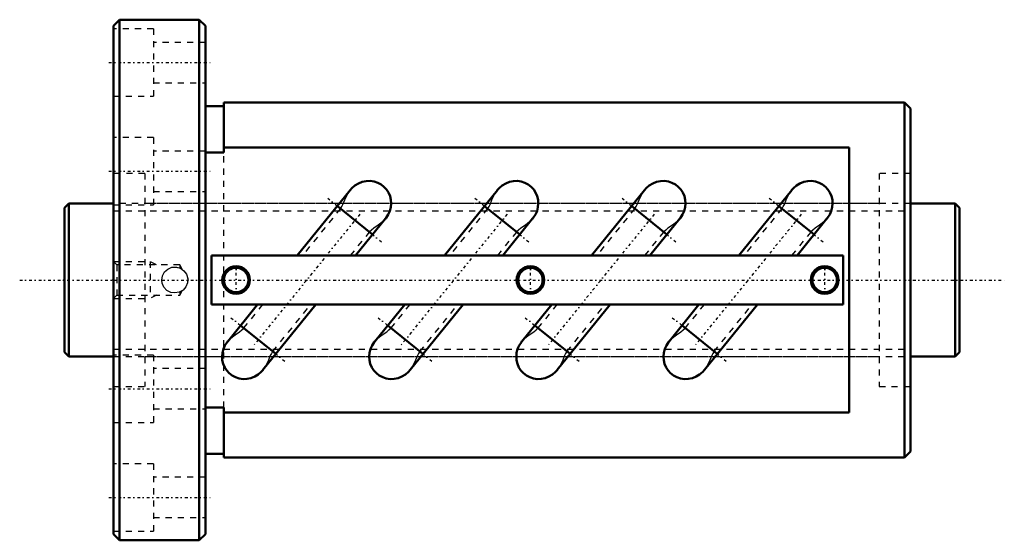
# Model space of a CAD drawing. Header units: millimetres. Extents: x -7 to 153, y -42 to 42.
import ezdxf

# ---------------------------------------------------------------- set-up
doc = ezdxf.new("R2010")
doc.units = ezdxf.units.MM
doc.linetypes.add('Center', pattern=[1.5, 0.45, -0.5, 0.05, -0.5])
doc.linetypes.add('Dashed', pattern=[2, 1, -1])
for name, color, linetype, lineweight in [('2d ConnectionPoints', 7, 'Continuous', 50), ('AM_0', 7, 'Continuous', 50), ('AM_5', 3, 'Continuous', 25), ('AM_7', 7, 'Center', 25), ('AM_9', 6, 'Dashed', 25)]:
    doc.layers.add(name, color=color, linetype=linetype, lineweight=lineweight)

# ---------------------------------------------------------------- blocks, each defined once
blk = doc.blocks.new('1_BIF2508V_10RR_Nut_0_in_BIF2508V_10RRG0_146LC0_000_0')
at = {"layer": 'AM_0'}
for p, q in [((9, 42.5), (8, 41.5)), ((22, 42.5), (9, 42.5)), ((9, 42.5), (9, -42.5)), ((23, 41.5), (22, 42.5)), ((22, 42.5), (22, -42.5)), ((8, 41.5), (8, -41.5)), ((23, 41.5), (23, -41.5)), ((26, 29), (26, 20.81)), ((137, 29), (26, 29)), ((138, 28), (137, 29)), ((137, 29), (137, -29)), ((26, 28.4), (23, 28.4)), ((138, 28), (138, -28)), ((128, 21.62), (26, 21.62)), ((128, -21.62), (128, 21.62)), ((26, 20.81), (23, 20.81)), ((46.62, 14.67), (37.98, 4)), ((70.62, 14.67), (61.98, 4)), ((94.62, 14.67), (85.98, 4)), ((118.62, 14.67), (109.98, 4)), ((50.27, 7.42), (44.52, 12.08)), ((74.27, 7.42), (68.52, 12.08)), ((98.27, 7.42), (92.52, 12.08)), ((122.27, 7.42), (116.52, 12.08)), ((47.5, 4), (52.37, 10.02)), ((71.5, 4), (76.37, 10.02)), ((95.5, 4), (100.37, 10.02)), ((119.5, 4), (124.37, 10.02)), ((127, 4), (24, 4)), ((24, 4), (24, -4)), ((127, -4), (127, 4)), ((24, -4), (127, -4)), ((31.5, -4), (26.63, -10.02)), ((32.38, -14.67), (41.02, -4)), ((55.5, -4), (50.63, -10.02)), ((56.38, -14.67), (65.02, -4)), ((79.5, -4), (74.63, -10.02)), ((80.38, -14.67), (89.02, -4)), ((103.5, -4), (98.63, -10.02)), ((104.38, -14.67), (113.02, -4)), ((28.73, -7.42), (34.48, -12.08)), ((52.73, -7.42), (58.48, -12.08)), ((76.73, -7.42), (82.48, -12.08)), ((100.73, -7.42), (106.48, -12.08)), ((23, -20.81), (26, -20.81)), ((26, -20.81), (26, -29)), ((26, -21.62), (128, -21.62)), ((23, -28.4), (26, -28.4)), ((137, -29), (138, -28)), ((26, -29), (137, -29)), ((8, -41.5), (9, -42.5)), ((22, -42.5), (23, -41.5)), ((9, -42.5), (22, -42.5))]:
    blk.add_line(p, q, dxfattribs=at)
for points in [[(46.6, 14.65), (46.89, 14.98), (47.39, 15.41), (47.97, 15.77), (48.58, 16.02), (49.24, 16.15), (49.87, 16.17), (50.51, 16.08), (51.09, 15.88), (51.65, 15.59), (52.12, 15.22), (52.54, 14.76), (52.86, 14.26), (53.11, 13.69), (53.25, 13.1), (53.29, 12.48), (53.24, 11.87), (53.08, 11.26), (52.82, 10.68), (52.46, 10.13), (52.37, 10.01)], [(70.6, 14.65), (70.89, 14.98), (71.39, 15.41), (71.97, 15.77), (72.58, 16.02), (73.24, 16.15), (73.87, 16.17), (74.51, 16.08), (75.09, 15.88), (75.65, 15.59), (76.12, 15.22), (76.54, 14.76), (76.86, 14.26), (77.11, 13.69), (77.25, 13.1), (77.29, 12.48), (77.24, 11.87), (77.08, 11.26), (76.82, 10.68), (76.46, 10.13), (76.37, 10.01)], [(94.6, 14.65), (94.89, 14.98), (95.39, 15.41), (95.97, 15.77), (96.58, 16.02), (97.24, 16.15), (97.87, 16.17), (98.51, 16.08), (99.09, 15.88), (99.65, 15.59), (100.12, 15.22), (100.54, 14.76), (100.86, 14.26), (101.11, 13.69), (101.25, 13.1), (101.29, 12.48), (101.24, 11.87), (101.08, 11.26), (100.82, 10.68), (100.46, 10.13), (100.37, 10.01)], [(118.6, 14.65), (118.89, 14.98), (119.39, 15.41), (119.97, 15.77), (120.58, 16.02), (121.24, 16.15), (121.87, 16.17), (122.51, 16.08), (123.09, 15.88), (123.65, 15.59), (124.12, 15.22), (124.54, 14.76), (124.86, 14.26), (125.11, 13.69), (125.25, 13.1), (125.29, 12.48), (125.24, 11.87), (125.08, 11.26), (124.82, 10.68), (124.46, 10.13), (124.37, 10.01)], [(32.4, -14.65), (32.11, -14.98), (31.61, -15.41), (31.03, -15.77), (30.42, -16.02), (29.76, -16.15), (29.13, -16.17), (28.49, -16.08), (27.91, -15.88), (27.35, -15.59), (26.88, -15.22), (26.46, -14.76), (26.14, -14.26), (25.89, -13.69), (25.75, -13.1), (25.71, -12.48), (25.76, -11.87), (25.92, -11.26), (26.18, -10.68), (26.54, -10.13), (26.63, -10.01)], [(56.4, -14.65), (56.11, -14.98), (55.61, -15.41), (55.03, -15.77), (54.42, -16.02), (53.76, -16.15), (53.13, -16.17), (52.49, -16.08), (51.91, -15.88), (51.35, -15.59), (50.88, -15.22), (50.46, -14.76), (50.14, -14.26), (49.89, -13.69), (49.75, -13.1), (49.71, -12.48), (49.76, -11.87), (49.92, -11.26), (50.18, -10.68), (50.54, -10.13), (50.63, -10.01)], [(80.4, -14.65), (80.11, -14.98), (79.61, -15.41), (79.03, -15.77), (78.42, -16.02), (77.76, -16.15), (77.13, -16.17), (76.49, -16.08), (75.91, -15.88), (75.35, -15.59), (74.88, -15.22), (74.46, -14.76), (74.14, -14.26), (73.89, -13.69), (73.75, -13.1), (73.71, -12.48), (73.76, -11.87), (73.92, -11.26), (74.18, -10.68), (74.54, -10.13), (74.63, -10.01)], [(104.4, -14.65), (104.11, -14.98), (103.61, -15.41), (103.03, -15.77), (102.42, -16.02), (101.76, -16.15), (101.13, -16.17), (100.49, -16.08), (99.91, -15.88), (99.35, -15.59), (98.88, -15.22), (98.46, -14.76), (98.14, -14.26), (97.89, -13.69), (97.75, -13.1), (97.71, -12.48), (97.76, -11.87), (97.92, -11.26), (98.18, -10.68), (98.54, -10.13), (98.63, -10.01)]]:
    blk.add_lwpolyline(points, dxfattribs=at)
for centre, radius in [((28, 0), 2.25), ((28, 0), 2), ((76, 0), 2.25), ((76, 0), 2), ((124, 0), 2.25), ((124, 0), 2)]:
    blk.add_circle(centre, radius, dxfattribs=at)
at = {"layer": 'AM_5', "linetype": 'Dashed'}
for p, q in [((8, 3), (14, 3)), ((15, 2.46), (14, 3)), ((14, 3), (14, -3)), ((8, -3), (14, -3)), ((15, -2.46), (14, -3))]:
    blk.add_line(p, q, dxfattribs=at)
at = {"layer": 'AM_7'}
for p, q in [((7.25, 35.5), (23.75, 35.5)), ((7.25, 17.75), (23.75, 17.75)), ((42.95, 13.35), (51.85, 6.15)), ((66.95, 13.35), (75.85, 6.15)), ((90.95, 13.35), (99.85, 6.15)), ((114.95, 13.35), (123.85, 6.15)), ((48.19, 10.73), (30.81, -10.73)), ((72.19, 10.73), (54.81, -10.73)), ((96.19, 10.73), (78.81, -10.73)), ((120.19, 10.73), (102.81, -10.73)), ((28, -2.36), (28, 2.36)), ((76, -2.36), (76, 2.36)), ((124, -2.36), (124, 2.36)), ((27.15, -6.15), (36.05, -13.35)), ((51.15, -6.15), (60.05, -13.35)), ((75.15, -6.15), (84.05, -13.35)), ((99.15, -6.15), (108.05, -13.35)), ((7.25, -17.75), (23.75, -17.75)), ((7.25, -35.5), (23.75, -35.5))]:
    blk.add_line(p, q, dxfattribs=at)
at = {"layer": 'AM_9'}
for p, q in [((14.5, 41), (8, 41)), ((14.5, 41), (14.5, 30)), ((23, 38.8), (14.5, 38.8)), ((14.5, 32.2), (23, 32.2)), ((8, 30), (14.5, 30)), ((14.5, 23.25), (8, 23.25)), ((14.5, 23.25), (14.5, 12.25)), ((23, 21.05), (14.5, 21.05)), ((26, -20.81), (26, 20.81)), ((13.1, 17.4), (8, 17.4)), ((13.1, 17.4), (13.1, -17.4)), ((138, 17.4), (132.9, 17.4)), ((132.9, 17.4), (132.9, -17.4)), ((14.5, 14.45), (23, 14.45)), ((8, 12.25), (14.5, 12.25)), ((132.9, 12.5), (13.1, 12.5)), ((45.03, 11.67), (38.81, 4)), ((69.03, 11.67), (62.81, 4)), ((93.03, 11.67), (86.81, 4)), ((117.03, 11.67), (110.81, 4)), ((46.67, 4), (49.77, 7.83)), ((70.67, 4), (73.77, 7.83)), ((94.67, 4), (97.77, 7.83)), ((118.67, 4), (121.77, 7.83)), ((8.54, 2.46), (8, 3)), ((18.8, 2.46), (8.54, 2.46)), ((8.54, 2.46), (8.54, -2.46)), ((19.21, 1.75), (18.8, 2.46)), ((18.8, 2.46), (18.8, 1.97)), ((15.89, -0.24), (15.88, 0.1)), ((20.22, 0), (20.12, 0.17)), ((20.12, -0.18), (20.22, 0)), ((20.12, -0.17), (20.12, -0.16)), ((20.12, -0.17), (20.12, -0.18)), ((8, -3), (8.54, -2.46)), ((8.54, -2.46), (18.8, -2.46)), ((18.8, -1.97), (18.75, -1.99)), ((18.8, -2.46), (19.21, -1.75)), ((18.8, -1.97), (18.8, -2.46)), ((32.33, -4), (29.23, -7.83)), ((33.97, -11.67), (40.19, -4)), ((56.33, -4), (53.23, -7.83)), ((57.97, -11.67), (64.19, -4)), ((80.33, -4), (77.23, -7.83)), ((81.97, -11.67), (88.19, -4)), ((104.33, -4), (101.23, -7.83)), ((105.97, -11.67), (112.19, -4)), ((14.5, -12.25), (8, -12.25)), ((13.1, -12.5), (132.9, -12.5)), ((14.5, -12.25), (14.5, -23.25)), ((23, -14.45), (14.5, -14.45)), ((8, -17.4), (13.1, -17.4)), ((132.9, -17.4), (138, -17.4)), ((14.5, -21.05), (23, -21.05)), ((8, -23.25), (14.5, -23.25)), ((14.5, -30), (8, -30)), ((14.5, -30), (14.5, -41)), ((23, -32.2), (14.5, -32.2)), ((14.5, -38.8), (23, -38.8)), ((8, -41), (14.5, -41))]:
    blk.add_line(p, q, dxfattribs=at)
for points in [[(45.04, 11.67), (45.25, 11.99), (45.43, 12.34), (45.73, 13.08), (46.21, 14.07), (46.52, 14.55), (46.6, 14.65)], [(69.04, 11.67), (69.25, 11.99), (69.43, 12.34), (69.73, 13.08), (70.21, 14.07), (70.52, 14.55), (70.6, 14.65)], [(93.04, 11.67), (93.25, 11.99), (93.43, 12.34), (93.73, 13.08), (94.21, 14.07), (94.52, 14.55), (94.6, 14.65)], [(117.04, 11.67), (117.25, 11.99), (117.43, 12.34), (117.73, 13.08), (118.21, 14.07), (118.52, 14.55), (118.6, 14.65)], [(52.37, 10.01), (51.88, 9.5), (51.18, 8.94), (50.44, 8.44), (50.08, 8.16), (49.76, 7.84)], [(76.37, 10.01), (75.88, 9.5), (75.18, 8.94), (74.44, 8.44), (74.08, 8.16), (73.76, 7.84)], [(100.37, 10.01), (99.88, 9.5), (99.18, 8.94), (98.44, 8.44), (98.08, 8.16), (97.76, 7.84)], [(124.37, 10.01), (123.88, 9.5), (123.18, 8.94), (122.44, 8.44), (122.08, 8.16), (121.76, 7.84)], [(15.88, 0), (15.99, 0.7), (16.33, 1.32), (16.86, 1.79), (17.52, 2.07), (18.23, 2.11), (18.91, 1.92), (19.49, 1.52), (19.91, 0.94), (20.11, 0.25), (20.08, -0.45), (19.81, -1.11), (19.35, -1.64), (18.73, -2), (18.03, -2.12), (17.33, -2.02), (16.71, -1.69), (16.22, -1.17), (15.94, -0.51), (15.88, 0)], [(18.26, 2.11), (18.31, 2.1), (18.8, 1.97)], [(20.12, 0.18), (20.12, 0.17), (20.12, 0.16), (20.12, 0.13), (20.12, 0.08), (20.12, 0.03), (20.12, -0.04), (20.12, -0.1), (20.12, -0.14), (20.12, -0.17)], [(19.21, -1.75), (19.19, -1.76), (19.12, -1.8), (18.8, -1.97)], [(26.63, -10.01), (27.12, -9.5), (27.82, -8.94), (28.56, -8.44), (28.92, -8.16), (29.24, -7.84)], [(50.63, -10.01), (51.12, -9.5), (51.82, -8.94), (52.56, -8.44), (52.92, -8.16), (53.24, -7.84)], [(74.63, -10.01), (75.12, -9.5), (75.82, -8.94), (76.56, -8.44), (76.92, -8.16), (77.24, -7.84)], [(98.63, -10.01), (99.12, -9.5), (99.82, -8.94), (100.56, -8.44), (100.92, -8.16), (101.24, -7.84)], [(33.96, -11.67), (33.75, -11.99), (33.57, -12.34), (33.27, -13.08), (32.79, -14.07), (32.48, -14.55), (32.4, -14.65)], [(57.96, -11.67), (57.75, -11.99), (57.57, -12.34), (57.27, -13.08), (56.79, -14.07), (56.48, -14.55), (56.4, -14.65)], [(81.96, -11.67), (81.75, -11.99), (81.57, -12.34), (81.27, -13.08), (80.79, -14.07), (80.48, -14.55), (80.4, -14.65)], [(105.96, -11.67), (105.75, -11.99), (105.57, -12.34), (105.27, -13.08), (104.79, -14.07), (104.48, -14.55), (104.4, -14.65)]]:
    blk.add_lwpolyline(points, dxfattribs=at)
blk = doc.blocks.new('2_BIF2508V_10RR000_Shaft_0_in_BIF2508V_10RRG0_146LC0_000_0')
at = {"layer": 'AM_0'}
for p, q in [((0.7, 12.5), (0, 11.8)), ((0, 11.8), (0, -11.8)), ((8, 12.5), (0.7, 12.5)), ((0.7, 12.5), (0.7, -12.5)), ((145.3, 12.5), (138, 12.5)), ((146, 11.8), (145.3, 12.5)), ((145.3, 12.5), (145.3, -12.5)), ((146, 11.8), (146, -11.8)), ((0, -11.8), (0.7, -12.5)), ((0.7, -12.5), (8, -12.5)), ((138, -12.5), (145.3, -12.5)), ((145.3, -12.5), (146, -11.8))]:
    blk.add_line(p, q, dxfattribs=at)
at = {"layer": 'AM_5', "linetype": 'Dashed'}
for p, q in [((8, 11.273), (138, 11.273)), ((8, -11.273), (138, -11.273))]:
    blk.add_line(p, q, dxfattribs=at)
at = {"layer": 'AM_7'}
blk.add_line((-7.3, 0), (153.3, 0), dxfattribs=at)
at = {"layer": 'AM_9'}
for p, q in [((138, 12.5), (8, 12.5)), ((8, -12.5), (138, -12.5))]:
    blk.add_line(p, q, dxfattribs=at)

msp = doc.modelspace()

# ---------------------------------------------------------------- linework, layer by layer
at = {"layer": '2d ConnectionPoints'}
for p in [(0, 0), (8, 0)]:
    msp.add_point(p, dxfattribs=at)

# ---------------------------------------------------------------- block references
for name in ['1_BIF2508V_10RR_Nut_0_in_BIF2508V_10RRG0_146LC0_000_0', '2_BIF2508V_10RR000_Shaft_0_in_BIF2508V_10RRG0_146LC0_000_0']:
    msp.add_blockref(name, (0, 0))

doc.saveas('drawing.dxf')
